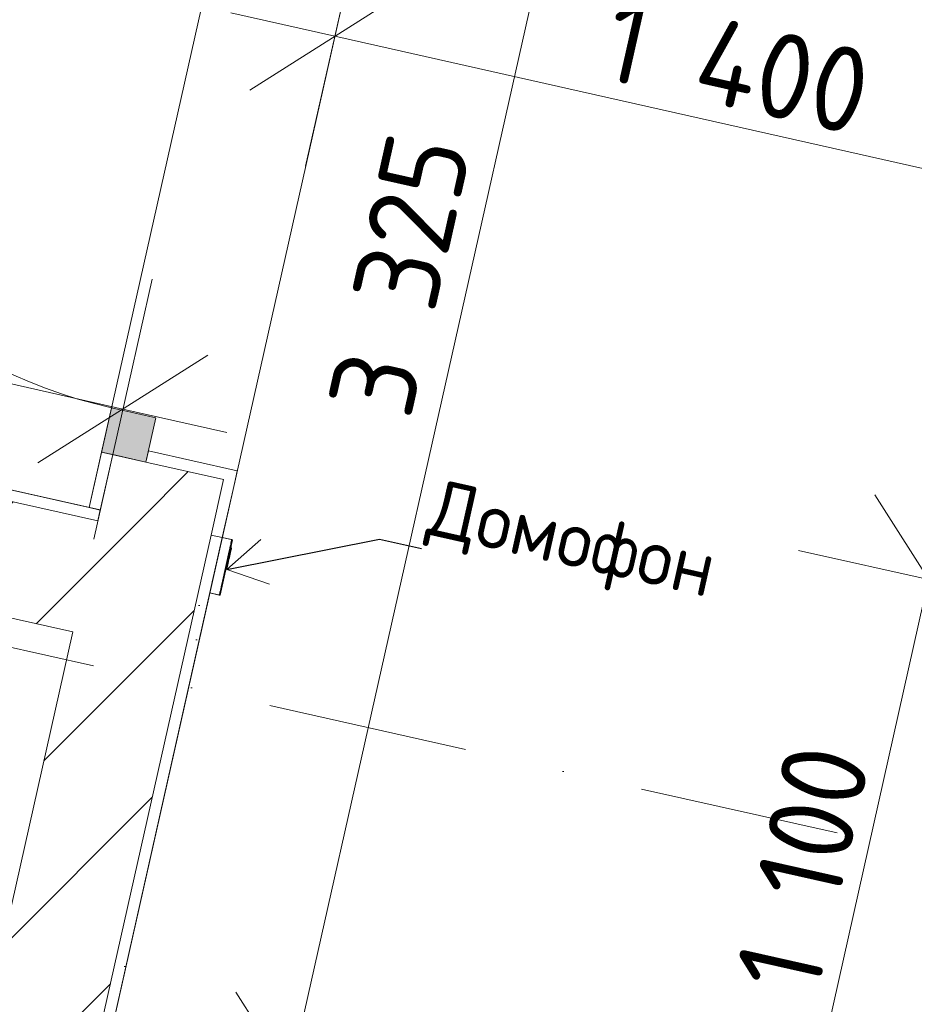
# Model space of a CAD drawing. Header units: millimetres. Extents: x -7145539 to 8272368, y 6117771 to 6337028.
# Tile 176 of 213: x -6858360 to -6856786, y 6139903 to 6141635. Entities that reach past the tile are written whole.
import ezdxf
from ezdxf.enums import TextEntityAlignment as Align

# ---------------------------------------------------------------- set-up
doc = ezdxf.new("R2010")
doc.units = ezdxf.units.MM
doc.header["$MEASUREMENT"] = 0
doc.linetypes.add('Штрихпунктирная', pattern=[670.277762, 352.777767, -176.388884, 0, -141.111112])
for name, color, linetype in [('S - квартира_помещение.АР', 7, 'Continuous'), ('S - МОП.АР', 7, 'Continuous'), ('АР-Стены_внутренние_пилоны.АР', 7, 'Continuous'), ('АР-Чертеж-Оси_Осевые размеры.АР', 7, 'Continuous'), ('АР-Чертеж-Размеры.АР', 7, 'Continuous')]:
    doc.layers.add(name, color=color, linetype=linetype)
for name, color, linetype, lineweight in [('АР-Мебель_Оборудование_Технология.АР_Ном._пера__101', 252, 'Continuous', 0), ('АР-Стены_внутренние_пилоны.АР_Ном._пера__1', 7, 'Continuous', 15), ('АР-Чертеж-Оси_Осевые размеры.АР_Ном._пера__120', 7, 'Continuous', 0), ('АР-Чертеж-Размеры.АР_Ном._пера__1', 7, 'Continuous', 0), ('Двери Archicad_Ном._пера__120', 7, 'Continuous', 0)]:
    doc.layers.add(name, color=color, linetype=linetype, lineweight=lineweight)
doc.styles.add('РЎР“Р•РќР•Р\xa0Р\x98Р\xa0_РЎРўР\x98Р›Р¬_2', font='GOTHIC.TTF')
doc.styles.add('РЎР“Р•РќР•Р\xa0Р\x98Р\xa0_РЎРўР\x98Р›Р¬_6', font='GOST_Common.ttf')
doc.styles.add('РЎР“Р•РќР•Р\xa0Р\x98Р\xa0_РЎРўР\x98Р›Р¬_7', font='txt')
doc.dimstyles.new('СГЕНЕРИР_СТИЛЬ__5', dxfattribs={"dimtxt": 150, "dimasz": 237.5, "dimexe": 0.18, "dimexo": 0.0625, "dimgap": 0, "dimtad": 1, "dimdec": 0, "dimzin": 0, "dimdsep": 46, "dimtxsty": 'РЎР“Р•РќР•Р\xa0Р\x98Р\xa0_РЎРўР\x98Р›Р¬_6', "dimblk": 'ARROWHEAD_6', "dimblk1": 'ARROWHEAD_6', "dimblk2": 'ARROWHEAD_6', "dimcen": 0.09, "dimse1": 1, "dimse2": 1, "dimclrd": 7, "dimclre": 7, "dimclrt": 7, "dimazin": 0, "dimtfac": 1, "dimtdec": 4, "dimtmove": 0, "dimatfit": 3, "dimfxl": 1, "dimtolj": 1, "dimtzin": 0, "dimarcsym": 0})
doc.dimstyles.new('СГЕНЕРИР_СТИЛЬ__7', dxfattribs={"dimtxt": 0.18, "dimasz": 76, "dimexe": 0.18, "dimexo": 0.0625, "dimgap": 0, "dimtad": 0, "dimtih": 1, "dimtoh": 1, "dimdec": 4, "dimzin": 0, "dimdsep": 46, "dimcen": 0.09, "dimadec": 0, "dimazin": 0, "dimtfac": 1, "dimtdec": 4, "dimtmove": 0, "dimatfit": 3, "dimldrblk": 'ARROWHEAD_14', "dimfxl": 1, "dimtolj": 1, "dimtzin": 0, "dimarcsym": 0})
doc.dimstyles.new('СГЕНЕРИР_СТИЛЬ__8', dxfattribs={"dimtxt": 150, "dimasz": 237.5, "dimexe": 0.18, "dimexo": 0.0625, "dimgap": 0, "dimtad": 1, "dimdec": 0, "dimzin": 0, "dimdsep": 46, "dimtxsty": 'РЎР“Р•РќР•Р\xa0Р\x98Р\xa0_РЎРўР\x98Р›Р¬_6', "dimblk": 'ARROWHEAD_6', "dimblk1": 'ARROWHEAD_6', "dimblk2": 'ARROWHEAD_6', "dimcen": 0.09, "dimse1": 1, "dimse2": 1, "dimclrd": 7, "dimclre": 7, "dimclrt": 7, "dimazin": 0, "dimtfac": 1, "dimtdec": 4, "dimtmove": 2, "dimatfit": 3, "dimfxl": 1, "dimtolj": 1, "dimtzin": 0, "dimarcsym": 0})
pattern_1 = [(45, (-6256761.35, 6563027.8), (-111.369318, 111.369318), [0, -105, 0, -157.5]), (110, (-6256411.35, 6563027.8), (148.001588, 53.868173), [0, -77, 0, -133])]
pattern_2 = [(45, (-6256761.35, 6562677.8), (-127.279217, 127.279217), [])]

# ---------------------------------------------------------------- blocks, each defined once
blk = doc.blocks.new('Металлическая Дверь 23[48]_1', base_point=(-6256761.3, 6562677.8))
at = {"layer": 'Двери Archicad_Ном._пера__120', "linetype": 'Continuous', "lineweight": 0, "true_color": 0xffffff}
for points in [[(-6858623.4, 6142458.7), (-6858652.1, 6142430.8), (-6858031.9, 6141792.5), (-6858003.2, 6141820.4)], [(-6857907.6, 6141880.9), (-6857985.6, 6141898.5), (-6858003.2, 6141820.4), (-6857964.1, 6141811.6), (-6857925.1, 6141802.9)], [(-6858120.1, 6140934.5), (-6858159.2, 6140943.3), (-6858198.2, 6140952), (-6858215.7, 6140874), (-6858137.7, 6140856.5)]]:
    blk.add_hatch(color=7, dxfattribs=at).paths.add_polyline_path(points)
at = {"layer": 'Двери Archicad_Ном._пера__120', "color": 7, "linetype": 'Continuous', "lineweight": 0}
for p, q in [((-6858652.1, 6142430.8), (-6858623.4, 6142458.7)), ((-6858623.4, 6142458.7), (-6858003.2, 6141820.4)), ((-6858031.9, 6141792.5), (-6858652.1, 6142430.8)), ((-6857985.6, 6141898.5), (-6858003.2, 6141820.4)), ((-6857907.6, 6141880.9), (-6857985.6, 6141898.5)), ((-6857966.1, 6141894.1), (-6857985.6, 6141898.5)), ((-6857966.1, 6141894.1), (-6857985.6, 6141898.5)), ((-6857907.6, 6141880.9), (-6857966.1, 6141894.1)), ((-6857907.6, 6141880.9), (-6857966.1, 6141894.1)), ((-6857925.1, 6141802.9), (-6857907.6, 6141880.9)), ((-6857912, 6141861.4), (-6857755.9, 6141826.4)), ((-6857751.5, 6141845.9), (-6857755.9, 6141826.4)), ((-6858003.2, 6141820.4), (-6858031.9, 6141792.5)), ((-6858003.2, 6141820.4), (-6857964.1, 6141811.6)), ((-6857964.1, 6141811.6), (-6857925.1, 6141802.9)), ((-6858198.2, 6140952), (-6858215.7, 6140874)), ((-6858159.2, 6140943.3), (-6858198.2, 6140952)), ((-6858120.1, 6140934.5), (-6858159.2, 6140943.3)), ((-6858137.7, 6140856.5), (-6858120.1, 6140934.5)), ((-6858133.3, 6140876), (-6857977.2, 6140840.9)), ((-6858215.7, 6140874), (-6858137.7, 6140856.5)), ((-6858196.2, 6140869.6), (-6858215.7, 6140874)), ((-6858196.2, 6140869.6), (-6858215.7, 6140874)), ((-6858137.7, 6140856.5), (-6858196.2, 6140869.6)), ((-6858137.7, 6140856.5), (-6858196.2, 6140869.6)), ((-6857981.6, 6140821.4), (-6857977.2, 6140840.9))]:
    blk.add_line(p, q, dxfattribs=at)
blk.add_arc((-6858003.2, 6141820.4), 890, 134.1816, 257.3421, dxfattribs=at)
blk = doc.blocks.new('Стена_241_1', base_point=(-6857707.5, 6142589.4))
at = {"layer": 'АР-Стены_внутренние_пилоны.АР', "linetype": 'Continuous', "lineweight": 0, "true_color": 0x000000}
h = blk.add_hatch(dxfattribs=at)
h.set_pattern_fill('ШТУКАТУРКА__ГИПС_01_0001', color=18, style=0, pattern_type=2)
h.set_pattern_definition(pattern_1)
h.paths.add_polyline_path([(-6857981.6, 6140821.4), (-6857977.2, 6140840.9), (-6858133.3, 6140876), (-6858137.7, 6140856.5), (-6858001.1, 6140825.8)])
h = blk.add_hatch(dxfattribs=at)
h.set_pattern_fill('ШТУКАТУРКА__ГИПС_01_0001', color=18, style=0, pattern_type=2)
h.set_pattern_definition(pattern_1)
h.paths.add_polyline_path([(-6858215.7, 6140874), (-6858237.6, 6140776.5), (-6858218.1, 6140772.1), (-6858196.2, 6140869.6)])
h = blk.add_hatch(dxfattribs=at)
h.set_pattern_fill('БЛОКИ_БЕТОННЫЕ_ЭФФЕКТИВН_78', color=18, style=0, pattern_type=2)
h.set_pattern_definition(pattern_2)
h.paths.add_polyline_path([(-6858196.2, 6140869.6), (-6858218.1, 6140772.1), (-6858023, 6140728.2), (-6858001.1, 6140825.8), (-6858137.7, 6140856.5)])
h = blk.add_hatch(dxfattribs=at)
h.set_pattern_fill('ШТУКАТУРКА__ГИПС_01_0001', color=18, style=0, pattern_type=2)
h.set_pattern_definition(pattern_1)
h.paths.add_polyline_path([(-6858023, 6140728.2), (-6858003.5, 6140723.9), (-6857981.6, 6140821.4), (-6858001.1, 6140825.8)])
at = {"layer": 'АР-Стены_внутренние_пилоны.АР_Ном._пера__1', "color": 7, "linetype": 'Continuous', "lineweight": 0}
for p, q in [((-6858137.7, 6140856.5), (-6858133.3, 6140876)), ((-6858133.3, 6140876), (-6857977.2, 6140840.9)), ((-6858196.2, 6140869.6), (-6858215.7, 6140874)), ((-6857981.6, 6140821.4), (-6857977.2, 6140840.9))]:
    blk.add_line(p, q, dxfattribs=at)
at = {"layer": 'АР-Стены_внутренние_пилоны.АР_Ном._пера__1', "color": 7, "linetype": 'Continuous', "lineweight": 15}
for p, q in [((-6858196.2, 6140869.6), (-6858218.1, 6140772.1)), ((-6858137.7, 6140856.5), (-6858196.2, 6140869.6)), ((-6858001.1, 6140825.8), (-6858137.7, 6140856.5)), ((-6858023, 6140728.2), (-6858001.1, 6140825.8))]:
    blk.add_line(p, q, dxfattribs=at)
at = {"layer": 'АР-Стены_внутренние_пилоны.АР_Ном._пера__1', "color": 7, "linetype": 'Continuous', "lineweight": 0, "flags": 128}
for points in [[(-6858215.7, 6140874), (-6858237.6, 6140776.5)], [(-6858003.5, 6140723.9), (-6857981.6, 6140821.4)], [(-6858218.1, 6140772.1), (-6858237.6, 6140776.5)], [(-6858003.5, 6140723.9), (-6858023, 6140728.2)]]:
    blk.add_lwpolyline(points, dxfattribs=at)
at = {"layer": 'Двери Archicad_Ном._пера__120', "color": 7, "linetype": 'Continuous', "lineweight": 0}
blk.add_blockref('Металлическая Дверь 23[48]_1', (-6256761.3, 6562677.8), dxfattribs=at)
blk = doc.blocks.new('Стена_257_1', base_point=(-6858120.5, 6140750.2))
at = {"layer": 'АР-Стены_внутренние_пилоны.АР', "linetype": 'Continuous', "lineweight": 0, "true_color": 0x000000}
h = blk.add_hatch(dxfattribs=at)
h.set_pattern_fill('БЛОКИ_БЕТОННЫЕ_ЭФФЕКТИВН_78', color=18, style=0, pattern_type=2)
h.set_pattern_definition(pattern_2)
h.paths.add_polyline_path([(-6858352.1, 6139262.9), (-6858023, 6140728.2), (-6858218.1, 6140772.1), (-6858551.2, 6139289)])
h = blk.add_hatch(dxfattribs=at)
h.set_pattern_fill('ШТУКАТУРКА__ГИПС_01_0001', color=18, style=0, pattern_type=2)
h.set_pattern_definition(pattern_1)
h.paths.add_polyline_path([(-6858332.2, 6139260.3), (-6858003.5, 6140723.9), (-6858023, 6140728.2), (-6858352.1, 6139262.9)])
h = blk.add_hatch(dxfattribs=at)
h.set_pattern_fill('БЛОКИ_БЕТОННЫЕ_ЭФФЕКТИВН_78', color=18, style=0, pattern_type=2)
h.set_pattern_definition(pattern_2)
h.paths.add_polyline_path([(-6858351.7, 6139264.7), (-6858449.3, 6139286.6), (-6858453.6, 6139267.1), (-6858356.1, 6139245.2)])
at = {"layer": 'АР-Стены_внутренние_пилоны.АР_Ном._пера__1', "color": 7, "linetype": 'Continuous', "lineweight": 15}
for p, q in [((-6858352.1, 6139262.9), (-6858023, 6140728.2)), ((-6858356.1, 6139245.2), (-6858351.7, 6139264.7))]:
    blk.add_line(p, q, dxfattribs=at)
at = {"layer": 'АР-Стены_внутренние_пилоны.АР_Ном._пера__1', "color": 7, "linetype": 'Continuous', "lineweight": 30}
blk.add_line((-6858453.6, 6139267.1), (-6858356.1, 6139245.2), dxfattribs=at)
at = {"layer": 'АР-Стены_внутренние_пилоны.АР_Ном._пера__1', "color": 7, "linetype": 'Continuous', "lineweight": 15, "flags": 128}
for points in [[(-6858218.1, 6140772.1), (-6858222.4, 6140752.9)], [(-6858266.3, 6140557.8), (-6858551.2, 6139289)]]:
    blk.add_lwpolyline(points, dxfattribs=at)
at = {"layer": 'АР-Стены_внутренние_пилоны.АР_Ном._пера__1', "color": 7, "linetype": 'Continuous', "lineweight": 0, "flags": 128}
for points in [[(-6858332.2, 6139260.3), (-6858003.5, 6140723.9)], [(-6858003.5, 6140723.9), (-6858023, 6140728.2)]]:
    blk.add_lwpolyline(points, dxfattribs=at)
blk = doc.blocks.new('Стена_320_1', base_point=(-6858456.2, 6140805.4))
at = {"layer": 'АР-Стены_внутренние_пилоны.АР', "linetype": 'Continuous', "lineweight": 0, "true_color": 0x000000}
h = blk.add_hatch(dxfattribs=at)
h.set_pattern_fill('ШТУКАТУРКА__ГИПС_01_0001', color=18, style=0, pattern_type=2)
h.set_pattern_definition(pattern_1)
h.paths.add_polyline_path([(-6858218, 6140772.4), (-6858451.8, 6140824.9), (-6858456.2, 6140805.4), (-6858222.4, 6140752.9)])
h = blk.add_hatch(dxfattribs=at)
h.set_pattern_fill('БЛОКИ_БЕТОННЫЕ_ЭФФЕКТИВН_78', color=18, style=0, pattern_type=2)
h.set_pattern_definition(pattern_2)
h.paths.add_polyline_path([(-6858222.4, 6140752.9), (-6858456.2, 6140805.4), (-6858500, 6140610.3), (-6858266.3, 6140557.8)])
at = {"layer": 'АР-Стены_внутренние_пилоны.АР_Ном._пера__1', "color": 7, "linetype": 'Continuous', "lineweight": 15}
blk.add_line((-6858222.4, 6140752.9), (-6858456.2, 6140805.4), dxfattribs=at)
at = {"layer": 'АР-Стены_внутренние_пилоны.АР_Ном._пера__1', "color": 7, "linetype": 'Continuous', "lineweight": 0, "flags": 128}
for points in [[(-6858451.8, 6140824.9), (-6858456.2, 6140805.4)], [(-6858218, 6140772.4), (-6858451.8, 6140824.9)], [(-6858218, 6140772.4), (-6858222.4, 6140752.9)]]:
    blk.add_lwpolyline(points, dxfattribs=at)
at = {"layer": 'АР-Стены_внутренние_пилоны.АР_Ном._пера__1', "color": 7, "linetype": 'Continuous', "lineweight": 15, "flags": 128}
for points in [[(-6858456.2, 6140805.4), (-6858500, 6140610.3)], [(-6858500, 6140610.3), (-6858266.3, 6140557.8)]]:
    blk.add_lwpolyline(points, dxfattribs=at)
blk = doc.blocks.new('Дверной звонок[155]_1', base_point=(-6858025.4, 6140626.3))
at = {"layer": 'АР-Мебель_Оборудование_Технология.АР_Ном._пера__101', "color": 252, "linetype": 'Continuous', "lineweight": 0}
for p, q in [((-6858004.7, 6140718.2), (-6858004.2, 6140720.4)), ((-6858004.2, 6140720.4), (-6858003.8, 6140722.1)), ((-6858003.8, 6140722.1), (-6858003.6, 6140723.2)), ((-6858003.6, 6140723.2), (-6858003.4, 6140723.8)), ((-6858003.4, 6140723.8), (-6857986.8, 6140720.1)), ((-6857987.2, 6140718.3), (-6857986.9, 6140719.5)), ((-6857986.9, 6140719.5), (-6857986.8, 6140720.1)), ((-6857986.8, 6140720.1), (-6857985.4, 6140719.8)), ((-6857985.5, 6140719.2), (-6857985.4, 6140719.8)), ((-6858021, 6140645.8), (-6858007.8, 6140704.3)), ((-6858007.8, 6140704.3), (-6858007.4, 6140706)), ((-6858007.4, 6140706), (-6858006.7, 6140709.4)), ((-6858006.7, 6140709.4), (-6858006, 6140712.6)), ((-6858006, 6140712.6), (-6858005.3, 6140715.5)), ((-6858005.3, 6140715.5), (-6858004.7, 6140718.2)), ((-6857991.2, 6140700.6), (-6857990.8, 6140702.3)), ((-6857990.8, 6140702.3), (-6857990, 6140705.6)), ((-6857990, 6140705.6), (-6857989.3, 6140708.8)), ((-6857989.7, 6140700.2), (-6857989.4, 6140702)), ((-6857989.4, 6140702), (-6857988.6, 6140705.3)), ((-6857989.3, 6140708.8), (-6857988.6, 6140711.8)), ((-6857988.6, 6140711.8), (-6857988.1, 6140714.4)), ((-6857988.6, 6140705.3), (-6857987.9, 6140708.5)), ((-6857988.5, 6140705.9), (-6857987.1, 6140705.5)), ((-6857988.3, 6140700), (-6857987.8, 6140702.2)), ((-6857988.1, 6140714.4), (-6857987.6, 6140716.6)), ((-6857987.9, 6140708.5), (-6857987.2, 6140711.5)), ((-6857987.8, 6140702.2), (-6857987.4, 6140703.8)), ((-6857987.6, 6140716.6), (-6857987.2, 6140718.3)), ((-6857987.4, 6140703.8), (-6857987.2, 6140705)), ((-6857987.2, 6140711.5), (-6857986.6, 6140714.1)), ((-6857987.2, 6140705), (-6857987.1, 6140705.5)), ((-6857986.6, 6140714.1), (-6857986.1, 6140716.3)), ((-6857986.1, 6140716.3), (-6857985.8, 6140718)), ((-6857985.8, 6140718), (-6857985.5, 6140719.2)), ((-6858004.3, 6140642), (-6857991.2, 6140700.6)), ((-6858002.9, 6140641.7), (-6857989.7, 6140700.2)), ((-6857992.4, 6140681.7), (-6857991.7, 6140684.9)), ((-6857991.7, 6140684.9), (-6857990.9, 6140688.2)), ((-6857990.9, 6140688.2), (-6857990.2, 6140691.5)), ((-6857990.2, 6140691.5), (-6857989.5, 6140694.6)), ((-6857989.5, 6140694.6), (-6857988.9, 6140697.5)), ((-6857988.9, 6140697.5), (-6857988.3, 6140700)), ((-6857997, 6140667.9), (-6857995.6, 6140667.6)), ((-6857995.6, 6140667.6), (-6857995.4, 6140668.2)), ((-6857995.4, 6140668.2), (-6857995.2, 6140669.3)), ((-6857995.2, 6140669.3), (-6857994.8, 6140671)), ((-6857994.8, 6140671), (-6857994.3, 6140673.1)), ((-6857994.3, 6140673.1), (-6857993.8, 6140675.7)), ((-6857993.8, 6140675.7), (-6857993.1, 6140678.5)), ((-6857993.1, 6140678.5), (-6857992.4, 6140681.7)), ((-6858024.1, 6140631.9), (-6858023.5, 6140634.5)), ((-6858023.5, 6140634.5), (-6858022.8, 6140637.5)), ((-6858022.8, 6140637.5), (-6858022.1, 6140640.7)), ((-6858022.1, 6140640.7), (-6858021.4, 6140644.1)), ((-6858021.4, 6140644.1), (-6858021, 6140645.8)), ((-6858006.8, 6140630.8), (-6858006.2, 6140633.7)), ((-6858006.2, 6140633.7), (-6858005.5, 6140637)), ((-6858005.5, 6140637), (-6858004.7, 6140640.3)), ((-6858005.4, 6140630.5), (-6858004.7, 6140633.4)), ((-6858004.7, 6140640.3), (-6858004.3, 6140642)), ((-6858004.7, 6140633.4), (-6858004, 6140636.6)), ((-6858004, 6140636.6), (-6858003.3, 6140640)), ((-6858003.3, 6140640), (-6858002.9, 6140641.7)), ((-6858025.4, 6140626.3), (-6858025.2, 6140626.8)), ((-6858025.4, 6140626.3), (-6858008.7, 6140622.5)), ((-6858025.2, 6140626.8), (-6858025, 6140628)), ((-6858025, 6140628), (-6858024.6, 6140629.7)), ((-6858024.6, 6140629.7), (-6858024.1, 6140631.9)), ((-6858008.7, 6140622.5), (-6858008.6, 6140623.1)), ((-6858008.7, 6140622.5), (-6858007.3, 6140622.2)), ((-6858008.6, 6140623.1), (-6858008.3, 6140624.3)), ((-6858008.3, 6140624.3), (-6858007.9, 6140626)), ((-6858007.9, 6140626), (-6858007.4, 6140628.2)), ((-6858007.4, 6140628.2), (-6858006.8, 6140630.8)), ((-6858007.3, 6140622.2), (-6858007.1, 6140622.8)), ((-6858007.1, 6140622.8), (-6858006.9, 6140623.9)), ((-6858006.9, 6140623.9), (-6858006.5, 6140625.7)), ((-6858006.5, 6140625.7), (-6858006, 6140627.9)), ((-6858006, 6140627.9), (-6858005.4, 6140630.5))]:
    blk.add_line(p, q, dxfattribs=at)
at = {"layer": 'АР-Мебель_Оборудование_Технология.АР_Ном._пера__101', "color": 252, "linetype": 'Continuous', "lineweight": 0, "flags": 128}
for points in [[(-6858007.3, 6140622.2), (-6857985.4, 6140719.8), (-6858003.4, 6140723.8), (-6858025.4, 6140626.3)], [(-6857989.7, 6140700.2), (-6857989.4, 6140702), (-6857988.6, 6140705.3), (-6857988.5, 6140705.9), (-6857987.1, 6140705.5), (-6857987.2, 6140705), (-6857987.4, 6140703.8), (-6857987.8, 6140702.2), (-6857988.3, 6140700), (-6857988.9, 6140697.5), (-6857989.5, 6140694.6), (-6857990.2, 6140691.5), (-6857990.9, 6140688.2), (-6857991.7, 6140684.9), (-6857992.4, 6140681.7), (-6857993.1, 6140678.5), (-6857993.8, 6140675.7), (-6857994.3, 6140673.1), (-6857994.8, 6140671), (-6857995.2, 6140669.3), (-6857995.4, 6140668.2), (-6857995.6, 6140667.6), (-6857997, 6140667.9)]]:
    blk.add_lwpolyline(points, close=True, dxfattribs=at)
blk = doc.blocks.new('*D1148', base_point=(-6256761.3, 6562677.8))
at = {"layer": 'АР-Чертеж-Размеры.АР_Ном._пера__1', "color": 7, "linetype": 'Continuous', "lineweight": 0, "transparency": 16777216}
for p, q in [((-6857856.8, 6141376.7), (-6857754.1, 6141834.1)), ((-6857656.1, 6141699.9), (-6857954.8, 6141510.8)), ((-6857988.4, 6141646.5), (-6857805.5, 6141605.4)), ((-6857805.5, 6141605.4), (-6856439.5, 6141298.6)), ((-6856490.9, 6141069.9), (-6856388.1, 6141527.3)), ((-6856588.9, 6141204), (-6856290.1, 6141393.2)), ((-6856439.5, 6141298.6), (-6856256.6, 6141257.5))]:
    blk.add_line(p, q, dxfattribs=at)
at = {"layer": 'АР-Чертеж-Размеры.АР_Ном._пера__1', "color": 7, "lineweight": 0, "transparency": 16777216, "insert": (-6857341.2, 6141531.8), "char_height": 150, "attachment_point": 7, "rotation": 347.3421, "style": 'РЎР“Р•РќР•Р\xa0Р\x98Р\xa0_РЎРўР\x98Р›Р¬_6'}
blk.add_mtext('\\A1;{\\pql;\\fGOST Common|b0|i0|c204|p0;\\W1.000000;1\xa0400}', dxfattribs=at)
blk = doc.blocks.new('ARROWHEAD_6')
at = {"color": 0, "linetype": 'Continuous', "lineweight": 0}
for p, q in [((-0.5, -0.5), (0.5, 0.5)), ((0, 0), (-1, 0))]:
    blk.add_line(p, q, dxfattribs=at)
blk = doc.blocks.new('*D1179', base_point=(-6256761.3, 6562677.8))
at = {"layer": 'АР-Чертеж-Размеры.АР_Ном._пера__1', "color": 7, "linetype": 'Continuous', "lineweight": 0, "transparency": 16777216}
for p, q in [((-6856761, 6140649.7), (-6856719.9, 6140832.7)), ((-6856666.4, 6140500.4), (-6856855.5, 6140799.1)), ((-6856532.3, 6140598.4), (-6856989.6, 6140701.1)), ((-6857002, 6139576.5), (-6856761, 6140649.7)), ((-6857096.6, 6139725.9), (-6856907.4, 6139427.2)), ((-6856773.3, 6139525.2), (-6857230.7, 6139627.9)), ((-6857043.1, 6139393.6), (-6857002, 6139576.5))]:
    blk.add_line(p, q, dxfattribs=at)
at = {"layer": 'АР-Чертеж-Размеры.АР_Ном._пера__1', "color": 7, "lineweight": 0, "transparency": 16777216, "insert": (-6856956.4, 6139916.6), "char_height": 150, "attachment_point": 7, "rotation": 77.3404, "style": 'РЎР“Р•РќР•Р\xa0Р\x98Р\xa0_РЎРўР\x98Р›Р¬_6'}
blk.add_mtext('\\A1;{\\pql;\\fGOST Common|b0|i0|c204|p0;\\W1.000000;1\xa0100}', dxfattribs=at)
blk = doc.blocks.new('*D1204', base_point=(-6256761.3, 6562677.8))
at = {"layer": 'АР-Чертеж-Размеры.АР_Ном._пера__1', "color": 7, "linetype": 'Continuous', "lineweight": 0, "transparency": 16777216}
for p, q in [((-6857884.8, 6139774.8), (-6857156.2, 6143019)), ((-6857979.3, 6139924.1), (-6857790.2, 6139625.4)), ((-6857656.1, 6139723.4), (-6858113.4, 6139826.1)), ((-6858016.2, 6139189.4), (-6857884.8, 6139774.8)), ((-6858110.8, 6139338.7), (-6857921.7, 6139040)), ((-6857787.6, 6139138), (-6858244.9, 6139240.7)), ((-6858057.3, 6139006.4), (-6858016.2, 6139189.4))]:
    blk.add_line(p, q, dxfattribs=at)
at = {"layer": 'АР-Чертеж-Размеры.АР_Ном._пера__1', "color": 7, "lineweight": 0, "transparency": 16777216, "insert": (-6858014.6, 6139333.4), "char_height": 150, "attachment_point": 7, "rotation": 77.3422, "style": 'РЎР“Р•РќР•Р\xa0Р\x98Р\xa0_РЎРўР\x98Р›Р¬_6'}
blk.add_mtext('\\A1;{\\pql;\\fGOST Common|b0|i0|c204|p0;\\W1.000000;600}', dxfattribs=at)
blk = doc.blocks.new('*D1205', base_point=(-6256761.3, 6562677.8))
at = {"layer": 'АР-Чертеж-Размеры.АР_Ном._пера__1', "color": 7, "linetype": 'Continuous', "lineweight": 0, "transparency": 16777216}
for p, q in [((-6857156.2, 6143019), (-6857115.1, 6143201.9)), ((-6857061.6, 6142869.6), (-6857250.7, 6143168.3)), ((-6856927.5, 6142967.6), (-6857384.8, 6143070.3)), ((-6857884.8, 6139774.8), (-6857156.2, 6143019)), ((-6857979.3, 6139924.1), (-6857790.2, 6139625.4)), ((-6857656.1, 6139723.4), (-6858113.4, 6139826.1))]:
    blk.add_line(p, q, dxfattribs=at)
at = {"layer": 'АР-Чертеж-Размеры.АР_Ном._пера__1', "color": 7, "lineweight": 0, "transparency": 16777216, "insert": (-6857672.6, 6140928.3), "char_height": 150, "attachment_point": 7, "rotation": 77.3422, "style": 'РЎР“Р•РќР•Р\xa0Р\x98Р\xa0_РЎРўР\x98Р›Р¬_6'}
blk.add_mtext('\\A1;{\\pql;\\fGOST Common|b0|i0|c204|p0;\\W1.000000;3\xa0325}', dxfattribs=at)
blk = doc.blocks.new('*D1233', base_point=(-6256761.3, 6562677.8))
at = {"layer": 'АР-Чертеж-Размеры.АР_Ном._пера__1', "color": 7, "linetype": 'Continuous', "lineweight": 0, "transparency": 16777216}
for p, q in [((-6859293, 6140959.9), (-6859190.3, 6141417.3)), ((-6859092.3, 6141283.2), (-6859391, 6141094)), ((-6859424.6, 6141229.7), (-6859241.6, 6141188.6)), ((-6859241.6, 6141188.6), (-6858178.2, 6140949.8)), ((-6858229.6, 6140721.1), (-6858126.8, 6141178.4)), ((-6858327.6, 6140855.2), (-6858028.9, 6141044.3)), ((-6858178.2, 6140949.8), (-6857995.3, 6140908.7))]:
    blk.add_line(p, q, dxfattribs=at)
at = {"layer": 'АР-Чертеж-Размеры.АР_Ном._пера__1', "color": 7, "lineweight": 0, "transparency": 16777216, "insert": (-6858921.2, 6141147.4), "char_height": 150, "attachment_point": 7, "rotation": 347.3417, "style": 'РЎР“Р•РќР•Р\xa0Р\x98Р\xa0_РЎРўР\x98Р›Р¬_6'}
blk.add_mtext('\\A1;{\\pql;\\fGOST Common|b0|i0|c204|p0;\\W1.000000;1\xa0090}', dxfattribs=at)
blk = doc.blocks.new('ARROWHEAD_14')
at = {"color": 0, "linetype": 'Continuous', "lineweight": 0}
blk.add_line((0, 0), (-1, 0), dxfattribs=at)
at = {"color": 0, "linetype": 'Continuous', "lineweight": 0, "flags": 128}
blk.add_lwpolyline([(-0.9093, 0.525), (0, 0), (-0.9093, -0.525)], dxfattribs=at)
blk = doc.blocks.new('Стандартный Маркер Сетки[215]_1', base_point=(-6905989.6, 6151224.6))
at = {"layer": 'АР-Чертеж-Оси_Осевые размеры.АР_Ном._пера__120', "color": 7, "linetype": 'Штрихпунктирная', "lineweight": 0}
blk.add_line((-6905013.9, 6151005.4), (-6826072.7, 6133275.6), dxfattribs=at)
at = {"layer": 'АР-Чертеж-Оси_Осевые размеры.АР_Ном._пера__120', "color": 7, "lineweight": 0, "style": 'РЎР“Р•РќР•Р\xa0Р\x98Р\xa0_РЎРўР\x98Р›Р¬_2'}
for tag, p in [('AC_MarkerText_1_0', (-6906407.5, 6151515.2)), ('AC_MarkerText_1_1', (-6824539.2, 6133128))]:
    blk.add_attdef(tag, text='', height=350, rotation=347.3417, dxfattribs=at).set_placement(p, align=Align.TOP_CENTER)
blk = doc.blocks.new('Стандартный Маркер Сетки[220]_1', base_point=(-6905989.6, 6151224.6))
at = {"layer": 'АР-Чертеж-Оси_Осевые размеры.АР_Ном._пера__120', "color": 7, "linetype": 'Штрихпунктирная', "lineweight": 0}
blk.add_line((-6905013.9, 6151005.4), (-6826072.7, 6133275.6), dxfattribs=at)
at = {"layer": 'АР-Чертеж-Оси_Осевые размеры.АР_Ном._пера__120', "color": 7, "lineweight": 0, "style": 'РЎР“Р•РќР•Р\xa0Р\x98Р\xa0_РЎРўР\x98Р›Р¬_2'}
for tag, p in [('AC_MarkerText_1_0', (-6906407.5, 6151515.2)), ('AC_MarkerText_1_1', (-6824539.2, 6133128))]:
    blk.add_attdef(tag, text='', height=350, rotation=347.3417, dxfattribs=at).set_placement(p, align=Align.TOP_CENTER)
blk = doc.blocks.new('Стандартный Маркер Сетки[224]_1', base_point=(-6905989.6, 6151224.6))
at = {"layer": 'АР-Чертеж-Оси_Осевые размеры.АР_Ном._пера__120', "color": 7, "linetype": 'Штрихпунктирная', "lineweight": 0}
blk.add_line((-6905013.9, 6151005.4), (-6826072.7, 6133275.6), dxfattribs=at)
at = {"layer": 'АР-Чертеж-Оси_Осевые размеры.АР_Ном._пера__120', "color": 7, "lineweight": 0, "style": 'РЎР“Р•РќР•Р\xa0Р\x98Р\xa0_РЎРўР\x98Р›Р¬_2'}
for tag, p in [('AC_MarkerText_1_0', (-6906407.5, 6151515.2)), ('AC_MarkerText_1_1', (-6824539.2, 6133128))]:
    blk.add_attdef(tag, text='', height=350, rotation=347.3417, dxfattribs=at).set_placement(p, align=Align.TOP_CENTER)
blk = doc.blocks.new('Стандартный Маркер Сетки[231]_1', base_point=(-6905989.6, 6151224.6))
at = {"layer": 'АР-Чертеж-Оси_Осевые размеры.АР_Ном._пера__120', "color": 7, "linetype": 'Штрихпунктирная', "lineweight": 0}
blk.add_line((-6905013.9, 6151005.4), (-6826072.7, 6133275.6), dxfattribs=at)
at = {"layer": 'АР-Чертеж-Оси_Осевые размеры.АР_Ном._пера__120', "color": 7, "lineweight": 0, "style": 'РЎР“Р•РќР•Р\xa0Р\x98Р\xa0_РЎРўР\x98Р›Р¬_2'}
for tag, p in [('AC_MarkerText_1_0', (-6906407.5, 6151515.2)), ('AC_MarkerText_1_1', (-6824539.2, 6133128))]:
    blk.add_attdef(tag, text='', height=350, rotation=347.3417, dxfattribs=at).set_placement(p, align=Align.TOP_CENTER)

msp = doc.modelspace()

# ---------------------------------------------------------------- linework, layer by layer
at = {"layer": 'S - квартира_помещение.АР', "color": 254, "linetype": 'Continuous', "lineweight": 0, "true_color": 0xd8d8d8, "flags": 128}
msp.add_lwpolyline([(-6858332.1, 6139260.3), (-6856897.8, 6138938.2), (-6857221.1, 6137499), (-6856147.8, 6137257.9), (-6855452.1, 6140355.7), (-6856593.7, 6140612.1), (-6856106, 6142783.4), (-6857472, 6143090.2)], close=True, dxfattribs=at)
at = {"layer": 'S - МОП.АР', "color": 254, "linetype": 'Continuous', "lineweight": 0, "true_color": 0xdadada, "flags": 128}
msp.add_lwpolyline([(-6867553.7, 6145046), (-6867831.8, 6143807.6), (-6867534.2, 6143740.7), (-6867721.6, 6142906.5), (-6865613.8, 6142433.1), (-6864160.1, 6142106.6), (-6861662.3, 6141545.6), (-6861662.3, 6141545.6), (-6859476.7, 6141054.7), (-6859476.7, 6141054.7), (-6858901.4, 6140925.5), (-6858237.6, 6140776.5), (-6857895.8, 6142298.6), (-6859534.9, 6142666.7), (-6859534.8, 6142667.3), (-6861683.4, 6143149.8), (-6861683.5, 6143149.2), (-6863154.5, 6143479.6), (-6863154.5, 6143479.6), (-6865428.2, 6143990.2)], dxfattribs=at)

# ---------------------------------------------------------------- block references
at = {"layer": 'АР-Мебель_Оборудование_Технология.АР_Ном._пера__101', "color": 252, "linetype": 'Continuous', "lineweight": 0}
msp.add_blockref('Дверной звонок[155]_1', (-6858025.4, 6140626.3), dxfattribs=at)
at = {"layer": 'АР-Стены_внутренние_пилоны.АР', "color": 7, "lineweight": 0}
for name, p in [('Стена_241_1', (-6857707.5, 6142589.4)), ('Стена_320_1', (-6858456.2, 6140805.4)), ('Стена_257_1', (-6858120.5, 6140750.2))]:
    msp.add_blockref(name, p, dxfattribs=at)
at = {"layer": 'АР-Чертеж-Оси_Осевые размеры.АР', "color": 8, "linetype": 'Continuous', "lineweight": 15}
for name in ['Стандартный Маркер Сетки[215]_1', 'Стандартный Маркер Сетки[220]_1', 'Стандартный Маркер Сетки[224]_1', 'Стандартный Маркер Сетки[231]_1']:
    msp.add_blockref(name, (-6905989.6, 6151224.6), dxfattribs=at)

# ---------------------------------------------------------------- texts
at = {"layer": 'АР-Мебель_Оборудование_Технология.АР_Ном._пера__101', "color": 252, "linetype": 'Continuous', "lineweight": 0, "insert": (-6857653, 6140704.3), "char_height": 100, "attachment_point": 7, "rotation": 347.3422, "style": 'РЎР“Р•РќР•Р\xa0Р\x98Р\xa0_РЎРўР\x98Р›Р¬_7'}
msp.add_mtext('\\A1;{\\pql;\\fGOST Common|b1|i0|c204|p0;\\W1.000000;Домофон}', dxfattribs=at)

# ---------------------------------------------------------------- dimensions: what is measured, and where the dimension line sits
at = {"layer": 'АР-Чертеж-Размеры.АР', "color": 7, "linetype": 'Continuous', "lineweight": 0}
for base, p1, p2, angle, dimstyle, picture, middle, turn in [((-6857156.2, 6143019), (-6858200.7, 6139845.7), (-6856789.1, 6142936.5), 77.3422, 'СГЕНЕРИР_СТИЛЬ__8', '*D1205', (-6857689.4, 6141195.8), 77.3422), ((-6857884.8, 6139774.8), (-6858016.2, 6139189.4), (-6858200.7, 6139845.7), 77.3422, 'СГЕНЕРИР_СТИЛЬ__5', '*D1204', (-6858050.3, 6139516.9), 77.3422), ((-6856439.5, 6141298.6), (-6857805.5, 6141605.4), (-6856439.5, 6141298.6), 347.3421, 'СГЕНЕРИР_СТИЛЬ__5', '*D1148', (-6857073.7, 6141548.6), 347.3421), ((-6858178.2, 6140949.8), (-6859472.2, 6140162.2), (-6858384.7, 6140030.6), 347.3417, 'СГЕНЕРИР_СТИЛЬ__5', '*D1233', (-6858653.7, 6141164.2), 347.3417), ((-6856761, 6140649.7), (-6856766.3, 6139523.6), (-6854749.6, 6140197.9), 77.3404, 'СГЕНЕРИР_СТИЛЬ__5', '*D1179', (-6856973.2, 6140184.1), 77.3404)]:
    dim = msp.add_linear_dim(base=base, p1=p1, p2=p2, angle=angle, dimstyle=dimstyle, dxfattribs=at)
    dim.commit()
    dim.dimension.update_dxf_attribs({"geometry": picture, "text_midpoint": middle, "dimtype": 160, "text_rotation": turn})

# ---------------------------------------------------------------- leaders
at = {"layer": 'АР-Мебель_Оборудование_Технология.АР_Ном._пера__101', "color": 252, "linetype": 'Continuous', "lineweight": 0, "annotation_type": 0, "has_hookline": 1, "hookline_direction": 0, "text_width": 509.1, "horizontal_direction": (0.975696, -0.219127, 0)}
msp.add_leader([(-6857995.6, 6140667.6), (-6857727.1, 6140720.9), (-6857653, 6140704.3)], dimstyle='СГЕНЕРИР_СТИЛЬ__7', dxfattribs=at)

doc.saveas('drawing.dxf')
